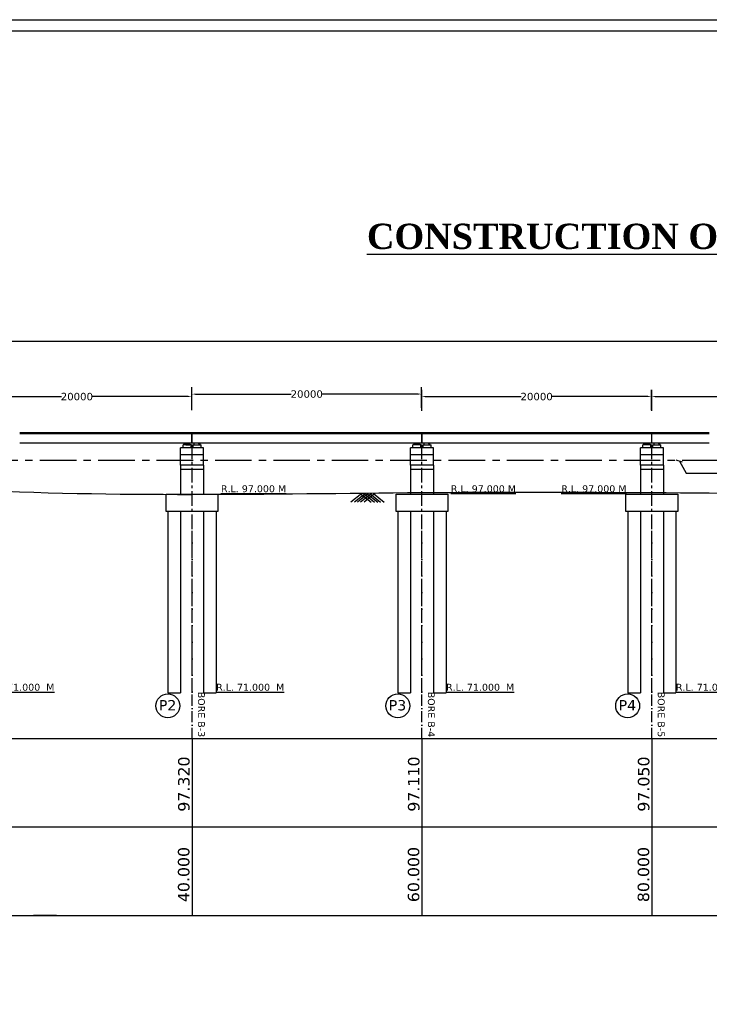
# Model space of a CAD drawing. Header units: millimetres. Extents: x -7746077780 to -3844657605, y -13315294818 to -6656873469.
# Tile 37 of 129: x -3872113861 to -3872083861, y -6657893587 to -6657850798. Entities that reach past the tile are written whole.
import ezdxf

# ---------------------------------------------------------------- set-up
doc = ezdxf.new("R2010")
doc.units = ezdxf.units.MM
doc.header["$MEASUREMENT"] = 0
doc.header["$PDMODE"] = 2
doc.linetypes.add('ACAD_ISO10W100', pattern=[18, 12, -3, 0, -3])
doc.linetypes.add('CENTER', pattern=[50.800000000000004, 31.75, -6.35, 6.35, -6.35])
for name, color, linetype in [('CHAINAGE', 7, 'Continuous'), ('GROUND_LVL', 114, 'Continuous'), ('H.F.L.', 7, 'Continuous'), ('SECTION', 7, 'Continuous'), ('TEX', 6, 'Continuous'), ('TEXT', 7, 'Continuous')]:
    doc.layers.add(name, color=color, linetype=linetype)
doc.styles.get("Standard").update_dxf_attribs({"font": 'verdana.ttf', "height": 250})
doc.dimstyles.new('Copy of ISO-25--------4', dxfattribs={"dimtxt": 200, "dimasz": 150, "dimexe": 300, "dimexo": 300, "dimgap": 0.02, "dimtad": 0, "dimtih": 1, "dimtoh": 1, "dimdec": 0, "dimlfac": 4, "dimdsep": 46, "dimtxsty": 'Standard', "dimcen": 150, "dimclrd": 1, "dimclre": 1, "dimclrt": 1, "dimadec": 0, "dimazin": 0, "dimtfac": 1, "dimtdec": 0, "dimtmove": 2, "dimatfit": 3, "dimfxl": 0, "dimarcsym": 0})
doc.dimstyles.new('ISO-25', dxfattribs={"dimtxt": 250, "dimasz": 200, "dimexe": 200, "dimexo": 200, "dimgap": 0.02, "dimtad": 0, "dimtih": 1, "dimtoh": 1, "dimdec": 0, "dimdsep": 46, "dimtxsty": 'Standard', "dimblk": 'OBLIQUE', "dimcen": 150, "dimclrd": 1, "dimclre": 1, "dimclrt": 1, "dimadec": 0, "dimazin": 0, "dimtfac": 1, "dimtdec": 0, "dimtmove": 2, "dimatfit": 3, "dimldrblk": 'OBLIQUE', "dimfxl": 0, "dimarcsym": 0})

# ---------------------------------------------------------------- blocks, each defined once
blk = doc.blocks.new('*D617')
at = {"layer": 'Defpoints', "color": 0, "ltscale": 20, "transparency": 16777216}
for p in [(-3872106379.489105, -6657867177.984942), (-3872116368.083372, -6657868099.066579), (-3872106379.489105, -6657868067.984942)]:
    blk.add_point(p, dxfattribs=at)
at = {"layer": 'TEX', "color": 1, "lineweight": -2, "ltscale": 20, "transparency": 16777216}
for p, q in [((-3872116368.083372, -6657867799.066579), (-3872116368.083372, -6657866877.984942)), ((-3872106379.489105, -6657867767.984942), (-3872106379.489105, -6657866877.984942)), ((-3872116218.083372, -6657867177.984942), (-3872112044.502998, -6657867177.984942)), ((-3872106529.489105, -6657867177.984942), (-3872110703.069479, -6657867177.984942))]:
    blk.add_line(p, q, dxfattribs=at)
at = {"layer": 'TEX', "color": 1, "ltscale": 20, "transparency": 16777216}
for points in [[(-3872116218.083372, -6657867152.984942), (-3872116218.083372, -6657867202.984942), (-3872116368.083372, -6657867177.984942)], [(-3872106529.489105, -6657867152.984942), (-3872106529.489105, -6657867202.984942), (-3872106379.489105, -6657867177.984942)]]:
    blk.add_solid(points, dxfattribs=at)
at = {"layer": 'TEX', "color": 1, "ltscale": 20, "transparency": 16777216, "insert": (-3872111373.786239, -6657867177.984942), "char_height": 250, "width": 3757.989820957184, "attachment_point": 5}
blk.add_mtext('{\\H1.2857x;20000}', dxfattribs=at)
blk = doc.blocks.new('*D618')
at = {"layer": 'Defpoints', "color": 0, "ltscale": 20, "transparency": 16777216}
for p in [(-3872096379.489097, -6657867068.697996), (-3872096379.489097, -6657867958.697996), (-3872106368.083363, -6657867989.779633)]:
    blk.add_point(p, dxfattribs=at)
at = {"layer": 'TEX', "color": 1, "lineweight": -2, "ltscale": 20, "transparency": 16777216}
for p, q in [((-3872106368.083363, -6657867689.779633), (-3872106368.083363, -6657866768.697996)), ((-3872106218.083363, -6657867068.697996), (-3872102044.50299, -6657867068.697996)), ((-3872096529.489097, -6657867068.697996), (-3872100703.06947, -6657867068.697996)), ((-3872096379.489097, -6657867658.697996), (-3872096379.489097, -6657866768.697996))]:
    blk.add_line(p, q, dxfattribs=at)
at = {"layer": 'TEX', "color": 1, "ltscale": 20, "transparency": 16777216}
for points in [[(-3872106218.083363, -6657867043.697996), (-3872106218.083363, -6657867093.697996), (-3872106368.083363, -6657867068.697996)], [(-3872096529.489097, -6657867043.697996), (-3872096529.489097, -6657867093.697996), (-3872096379.489097, -6657867068.697996)]]:
    blk.add_solid(points, dxfattribs=at)
at = {"layer": 'TEX', "color": 1, "ltscale": 20, "transparency": 16777216, "insert": (-3872101373.78623, -6657867068.697996), "char_height": 250, "width": 3757.989820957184, "attachment_point": 5}
blk.add_mtext('{\\H1.2857x;20000}', dxfattribs=at)
blk = doc.blocks.new('*D619')
at = {"layer": 'Defpoints', "color": 0, "ltscale": 20, "transparency": 16777216}
for p in [(-3872086379.489105, -6657867177.984941), (-3872096368.083372, -6657868099.066578), (-3872086379.489105, -6657868067.984941)]:
    blk.add_point(p, dxfattribs=at)
at = {"layer": 'TEX', "color": 1, "lineweight": -2, "ltscale": 20, "transparency": 16777216}
for p, q in [((-3872096368.083372, -6657867799.066578), (-3872096368.083372, -6657866877.984941)), ((-3872086379.489105, -6657867767.984941), (-3872086379.489105, -6657866877.984941)), ((-3872096218.083372, -6657867177.984941), (-3872092044.502998, -6657867177.984941)), ((-3872086529.489105, -6657867177.984941), (-3872090703.069479, -6657867177.984941))]:
    blk.add_line(p, q, dxfattribs=at)
at = {"layer": 'TEX', "color": 1, "ltscale": 20, "transparency": 16777216}
for points in [[(-3872096218.083372, -6657867152.984941), (-3872096218.083372, -6657867202.984941), (-3872096368.083372, -6657867177.984941)], [(-3872086529.489105, -6657867152.984941), (-3872086529.489105, -6657867202.984941), (-3872086379.489105, -6657867177.984941)]]:
    blk.add_solid(points, dxfattribs=at)
at = {"layer": 'TEX', "color": 1, "ltscale": 20, "transparency": 16777216, "insert": (-3872091373.786239, -6657867177.984941), "char_height": 250, "width": 3757.989820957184, "attachment_point": 5}
blk.add_mtext('{\\H1.2857x;20000}', dxfattribs=at)
blk = doc.blocks.new('*D620')
at = {"layer": 'Defpoints', "color": 0, "ltscale": 20, "transparency": 16777216}
for p in [(-3872076379.489097, -6657867177.9849), (-3872086368.083364, -6657868099.066536), (-3872076379.489097, -6657868067.9849)]:
    blk.add_point(p, dxfattribs=at)
at = {"layer": 'TEX', "color": 1, "lineweight": -2, "ltscale": 20, "transparency": 16777216}
for p, q in [((-3872086368.083364, -6657867799.066536), (-3872086368.083364, -6657866877.9849)), ((-3872076379.489097, -6657867767.9849), (-3872076379.489097, -6657866877.9849)), ((-3872086218.083364, -6657867177.9849), (-3872082044.50299, -6657867177.9849)), ((-3872076529.489097, -6657867177.9849), (-3872080703.06947, -6657867177.9849))]:
    blk.add_line(p, q, dxfattribs=at)
at = {"layer": 'TEX', "color": 1, "ltscale": 20, "transparency": 16777216}
for points in [[(-3872086218.083364, -6657867152.9849), (-3872086218.083364, -6657867202.9849), (-3872086368.083364, -6657867177.9849)], [(-3872076529.489097, -6657867152.9849), (-3872076529.489097, -6657867202.9849), (-3872076379.489097, -6657867177.9849)]]:
    blk.add_solid(points, dxfattribs=at)
at = {"layer": 'TEX', "color": 1, "ltscale": 20, "transparency": 16777216, "insert": (-3872081373.78623, -6657867177.9849), "char_height": 250, "width": 3757.989820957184, "attachment_point": 5}
blk.add_mtext('{\\H1.2857x;20000}', dxfattribs=at)
blk = doc.blocks.new('*D630')
at = {"layer": 'Defpoints', "color": 0, "ltscale": 20, "transparency": 16777216}
for p in [(-3871986367.617583, -6657864737.818651), (-3872126350.004935, -6657868789.066581), (-3871986366.533581, -6657868751.258024)]:
    blk.add_point(p, dxfattribs=at)
at = {"layer": 'TEX', "color": 1, "lineweight": -2, "ltscale": 20, "transparency": 16777216}
for p, q in [((-3872126350.085963, -6657868489.066592), (-3872126351.169965, -6657864475.627217)), ((-3871986366.614609, -6657868451.258036), (-3871986367.698611, -6657864437.818662)), ((-3872126201.088942, -6657864775.586693), (-3872076129.18158, -6657864762.062621)), ((-3871986517.617577, -6657864737.859165), (-3872036589.524941, -6657864751.383237))]:
    blk.add_line(p, q, dxfattribs=at)
at = {"layer": 'TEX', "color": 1, "ltscale": 20, "transparency": 16777216}
for points in [[(-3872126201.095694, -6657864750.586694), (-3872126201.08219, -6657864800.586692), (-3872126351.088937, -6657864775.627207)], [(-3871986517.624329, -6657864712.859166), (-3871986517.610825, -6657864762.859164), (-3871986367.617583, -6657864737.818651)]]:
    blk.add_solid(points, dxfattribs=at)
at = {"layer": 'TEX', "color": 1, "ltscale": 20, "transparency": 16777216, "insert": (-3872056359.35326, -6657864756.722929), "char_height": 250, "width": 54045.81381654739, "attachment_point": 5}
blk.add_mtext('{\\H2.2857x;TOTAL LENGTH OF BRIDGE BETWEEN FACE OF DIRT WALL = 280.000 M. ( 14 SPAN OF 20.000 M. )}', dxfattribs=at)

msp = doc.modelspace()

# ---------------------------------------------------------------- hatches: boundary and pattern name
at = {"linetype": 'Continuous', "ltscale": 0.05}
h = msp.add_hatch(dxfattribs=at)
h.set_pattern_fill('ANSI31', color=252, scale=100, style=0)
h.set_pattern_definition([(45, (-761753.3322405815, -638373.7280750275), (-8.838834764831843, 8.838834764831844), [])])
h.paths.add_polyline_path([(-3872106456.423549, -6657869201.513692), (-3872106456.423549, -6657869276.513692), (-3872106631.423549, -6657869276.51369), (-3872106631.423549, -6657869201.51369)])
h.paths.add_polyline_path([(-3872106631.423549, -6657869276.513692), (-3872106706.423549, -6657869276.513692), (-3872106706.423549, -6657869201.51369), (-3872106631.423549, -6657869201.51369)])
h = msp.add_hatch(dxfattribs=at)
h.set_pattern_fill('ANSI31', color=252, scale=100, style=0)
h.set_pattern_definition([(45.00000000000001, (-1935574086.260647, -3329047753.797574), (-8.838834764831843, 8.838834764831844), [])])
h.paths.add_polyline_path([(-3872106266.397798, -6657869201.513692), (-3872106266.397798, -6657869276.513692), (-3872106091.397798, -6657869276.51369), (-3872106091.397798, -6657869201.51369)])
h.paths.add_polyline_path([(-3872106091.397798, -6657869276.513692), (-3872106016.397798, -6657869276.513692), (-3872106016.397798, -6657869201.51369), (-3872106091.397798, -6657869201.51369)])
h = msp.add_hatch(dxfattribs=at)
h.set_pattern_fill('ANSI31', color=252, scale=100, style=0)
h.set_pattern_definition([(45, (-751753.3322410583, -638373.7280750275), (-8.838834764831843, 8.838834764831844), [])])
h.paths.add_polyline_path([(-3872096456.42355, -6657869201.513692), (-3872096456.42355, -6657869276.513692), (-3872096631.42355, -6657869276.51369), (-3872096631.42355, -6657869201.51369)])
h.paths.add_polyline_path([(-3872096631.42355, -6657869276.513692), (-3872096706.42355, -6657869276.513692), (-3872096706.42355, -6657869201.51369), (-3872096631.42355, -6657869201.51369)])
h = msp.add_hatch(dxfattribs=at)
h.set_pattern_fill('ANSI31', color=252, scale=100, style=0)
h.set_pattern_definition([(45.00000000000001, (-1935564086.260648, -3329047753.797574), (-8.838834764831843, 8.838834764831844), [])])
h.paths.add_polyline_path([(-3872096266.397799, -6657869201.513692), (-3872096266.397799, -6657869276.513692), (-3872096091.397799, -6657869276.51369), (-3872096091.397799, -6657869201.51369)])
h.paths.add_polyline_path([(-3872096091.397799, -6657869276.513692), (-3872096016.397799, -6657869276.513692), (-3872096016.397799, -6657869201.51369), (-3872096091.397799, -6657869201.51369)])
h = msp.add_hatch(dxfattribs=at)
h.set_pattern_fill('ANSI31', color=252, scale=100, style=0)
h.set_pattern_definition([(45, (-741753.3322410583, -638373.7280321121), (-8.838834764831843, 8.838834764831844), [])])
h.paths.add_polyline_path([(-3872086456.42355, -6657869201.513649), (-3872086456.42355, -6657869276.513649), (-3872086631.42355, -6657869276.513647), (-3872086631.42355, -6657869201.513647)])
h.paths.add_polyline_path([(-3872086631.42355, -6657869276.513649), (-3872086706.42355, -6657869276.513649), (-3872086706.42355, -6657869201.513647), (-3872086631.42355, -6657869201.513647)])
h = msp.add_hatch(dxfattribs=at)
h.set_pattern_fill('ANSI31', color=252, scale=100, style=0)
h.set_pattern_definition([(45.00000000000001, (-1935554086.260648, -3329047753.797531), (-8.838834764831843, 8.838834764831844), [])])
h.paths.add_polyline_path([(-3872086266.397799, -6657869201.513649), (-3872086266.397799, -6657869276.513649), (-3872086091.397799, -6657869276.513647), (-3872086091.397799, -6657869201.513647)])
h.paths.add_polyline_path([(-3872086091.397799, -6657869276.513649), (-3872086016.397799, -6657869276.513649), (-3872086016.397799, -6657869201.513647), (-3872086091.397799, -6657869201.513647)])

# ---------------------------------------------------------------- linework, layer by layer
at = {"color": 252, "linetype": 'Continuous', "ltscale": 0.05}
for p, q in [((-3872106366.410647, -6657868751.491424), (-3872113856.410647, -6657868751.491424)), ((-3872106366.410648, -6657868789.066585), (-3872113856.410647, -6657868789.066583)), ((-3872106366.410675, -6657869201.303238), (-3872106366.410675, -6657868751.491412)), ((-3872106366.410666, -6657869201.303249), (-3872106366.410666, -6657868751.491412)), ((-3872106366.410646, -6657869201.513692), (-3872106366.410646, -6657868751.491424)), ((-3872103866.410647, -6657868751.491424), (-3872106356.410684, -6657868751.491423)), ((-3872103866.410647, -6657868751.491426), (-3872106356.410684, -6657868751.491426)), ((-3872103866.410648, -6657868789.066585), (-3872106356.410684, -6657868789.066586)), ((-3872103866.410648, -6657868789.066586), (-3872106356.410684, -6657868789.066586)), ((-3872106356.410683, -6657869201.5137), (-3872106356.410683, -6657868751.491426)), ((-3872106356.410674, -6657869201.513693), (-3872106356.410675, -6657868751.491426)), ((-3872096366.410646, -6657868751.491424), (-3872103856.410646, -6657868751.491424)), ((-3872096366.410647, -6657868789.066585), (-3872103856.410646, -6657868789.066583)), ((-3872096366.410675, -6657869201.303238), (-3872096366.410675, -6657868751.491412)), ((-3872096366.410667, -6657869201.303249), (-3872096366.410666, -6657868751.491412)), ((-3872096366.410645, -6657869201.513692), (-3872096366.410645, -6657868751.491424)), ((-3872093866.410648, -6657868751.491424), (-3872096356.410684, -6657868751.491423)), ((-3872096356.410683, -6657869201.5137), (-3872096356.410684, -6657868751.491426)), ((-3872093866.410647, -6657868751.491426), (-3872096356.410684, -6657868751.491426)), ((-3872093866.410649, -6657868789.066585), (-3872096356.410684, -6657868789.066586)), ((-3872093866.410648, -6657868789.066586), (-3872096356.410684, -6657868789.066586)), ((-3872096356.410675, -6657869201.513693), (-3872096356.410675, -6657868751.491426)), ((-3872086366.410647, -6657868751.491424), (-3872093856.410647, -6657868751.491424)), ((-3872086366.410648, -6657868789.066585), (-3872093856.410647, -6657868789.066583)), ((-3872086366.410675, -6657869201.303195), (-3872086366.410675, -6657868751.491369)), ((-3872086366.410667, -6657869201.303206), (-3872086366.410666, -6657868751.491369)), ((-3872086366.410646, -6657869201.513692), (-3872086366.410646, -6657868751.491424)), ((-3872083866.410648, -6657868751.491381), (-3872086356.410684, -6657868751.49138)), ((-3872083866.410647, -6657868751.491383), (-3872086356.410684, -6657868751.491383)), ((-3872086356.410683, -6657869201.513658), (-3872086356.410684, -6657868751.491384)), ((-3872083866.410649, -6657868789.066542), (-3872086356.410684, -6657868789.066543)), ((-3872083866.410648, -6657868789.066544), (-3872086356.410684, -6657868789.066544)), ((-3872086356.410675, -6657869201.51365), (-3872086356.410675, -6657868751.491384)), ((-3872106366.410647, -6657869201.513692), (-3872113856.410647, -6657869201.513694)), ((-3872106706.423549, -6657869276.51369), (-3872106706.423549, -6657869201.51369)), ((-3872106706.423549, -6657869201.51369), (-3872106456.423549, -6657869201.51369)), ((-3872106456.423549, -6657869276.513692), (-3872106456.423549, -6657869201.513692)), ((-3872103866.410647, -6657869201.513692), (-3872106356.410684, -6657869201.513692)), ((-3872103866.410647, -6657869201.513694), (-3872106356.410684, -6657869201.513694)), ((-3872106266.397798, -6657869276.513692), (-3872106266.397798, -6657869201.513692)), ((-3872106016.397798, -6657869276.51369), (-3872106016.397798, -6657869201.51369)), ((-3872096366.410646, -6657869201.513692), (-3872103856.410646, -6657869201.513694)), ((-3872096706.42355, -6657869276.51369), (-3872096706.42355, -6657869201.51369)), ((-3872096706.42355, -6657869201.51369), (-3872096456.423549, -6657869201.51369)), ((-3872096456.42355, -6657869276.513692), (-3872096456.42355, -6657869201.513692)), ((-3872093866.410648, -6657869201.513692), (-3872096356.410684, -6657869201.513692)), ((-3872093866.410647, -6657869201.513694), (-3872096356.410684, -6657869201.513694)), ((-3872096266.397799, -6657869276.513692), (-3872096266.397799, -6657869201.513692)), ((-3872096016.397799, -6657869276.51369), (-3872096016.397799, -6657869201.51369)), ((-3872086366.410647, -6657869201.513692), (-3872093856.410647, -6657869201.513694)), ((-3872086706.42355, -6657869276.513647), (-3872086706.42355, -6657869201.513647)), ((-3872086706.42355, -6657869201.513647), (-3872086456.423549, -6657869201.513647)), ((-3872086456.42355, -6657869276.513649), (-3872086456.42355, -6657869201.513649)), ((-3872083866.410648, -6657869201.513649), (-3872086356.410684, -6657869201.513649)), ((-3872083866.410647, -6657869201.513651), (-3872086356.410684, -6657869201.513651)), ((-3872086266.397799, -6657869276.513649), (-3872086266.397799, -6657869201.513649)), ((-3872086016.397799, -6657869276.513647), (-3872086016.397799, -6657869201.513647)), ((-3872106861.410675, -6657870151.35358), (-3872106861.410675, -6657869401.353581)), ((-3872105861.410673, -6657869401.353581), (-3872106861.410675, -6657869401.353581)), ((-3872106036.410675, -6657869401.353581), (-3872106811.410675, -6657869401.353581)), ((-3872106406.410675, -6657869276.51369), (-3872106756.436424, -6657869276.51369)), ((-3872106756.436424, -6657869401.353581), (-3872106756.436424, -6657869276.51369)), ((-3872106406.410675, -6657869401.353581), (-3872106406.410675, -6657869276.51369)), ((-3872106316.410673, -6657869276.51369), (-3872105966.384923, -6657869276.51369)), ((-3872106316.410673, -6657869401.353581), (-3872106316.410673, -6657869276.51369)), ((-3872105966.384923, -6657869401.353581), (-3872105966.384923, -6657869276.51369)), ((-3872105861.410673, -6657870151.353581), (-3872105861.410673, -6657869401.353581)), ((-3872096861.410676, -6657870151.35358), (-3872096861.410676, -6657869401.353581)), ((-3872095861.410674, -6657869401.353581), (-3872096861.410676, -6657869401.353581)), ((-3872096036.410675, -6657869401.353581), (-3872096811.410675, -6657869401.353581)), ((-3872096406.410675, -6657869276.51369), (-3872096756.436424, -6657869276.51369)), ((-3872096756.436424, -6657869401.353581), (-3872096756.436424, -6657869276.51369)), ((-3872096406.410675, -6657869401.353581), (-3872096406.410675, -6657869276.51369)), ((-3872096316.410673, -6657869276.51369), (-3872095966.384924, -6657869276.51369)), ((-3872096316.410673, -6657869401.353581), (-3872096316.410673, -6657869276.51369)), ((-3872095966.384924, -6657869401.353581), (-3872095966.384924, -6657869276.51369)), ((-3872095861.410674, -6657870151.353581), (-3872095861.410674, -6657869401.353581)), ((-3872086861.410676, -6657870151.353538), (-3872086861.410676, -6657869401.353539)), ((-3872085861.410674, -6657869401.353539), (-3872086861.410676, -6657869401.353539)), ((-3872086036.410675, -6657869401.353539), (-3872086811.410675, -6657869401.353539)), ((-3872086406.410675, -6657869276.513647), (-3872086756.436424, -6657869276.513647)), ((-3872086756.436424, -6657869401.353539), (-3872086756.436424, -6657869276.513647)), ((-3872086406.410675, -6657869401.353539), (-3872086406.410675, -6657869276.513647)), ((-3872086316.410673, -6657869276.513647), (-3872085966.384924, -6657869276.513647)), ((-3872086316.410673, -6657869401.353539), (-3872086316.410673, -6657869276.513647)), ((-3872085966.384924, -6657869401.353539), (-3872085966.384924, -6657869276.513647)), ((-3872085861.410674, -6657870151.353539), (-3872085861.410674, -6657869401.353539)), ((-3872105861.410673, -6657869701.353582), (-3872106861.410675, -6657869701.353582)), ((-3872095861.410673, -6657869701.353582), (-3872096861.410676, -6657869701.353582)), ((-3872085861.410673, -6657869701.353539), (-3872086861.410676, -6657869701.353539)), ((-3872106861.410675, -6657870151.353581), (-3872106862.342805, -6657871425.217064)), ((-3872105861.410673, -6657870151.353582), (-3872106861.410675, -6657870151.353581)), ((-3872105861.410673, -6657870351.353581), (-3872106861.410675, -6657870351.353585)), ((-3872105861.410673, -6657870151.353582), (-3872105865.011236, -6657871424.439754)), ((-3872095861.410674, -6657870151.353582), (-3872096861.410676, -6657870151.353581)), ((-3872096861.410676, -6657870151.353581), (-3872096861.410676, -6657871424.301474)), ((-3872095861.410674, -6657870351.353581), (-3872096861.410675, -6657870351.353585)), ((-3872095861.410674, -6657870151.353582), (-3872095861.410674, -6657871424.301474)), ((-3872085861.410674, -6657870151.353539), (-3872086861.410676, -6657870151.353539)), ((-3872086861.410676, -6657870151.353539), (-3872086861.410676, -6657871424.301431)), ((-3872085861.410674, -6657870351.353539), (-3872086861.410675, -6657870351.353542)), ((-3872085861.410674, -6657870151.353539), (-3872085861.410674, -6657871424.301431)), ((-3872107411.410676, -6657872174.301473), (-3872107411.410666, -6657880050.733249)), ((-3872106861.410672, -6657872174.301473), (-3872106861.410672, -6657880050.733249)), ((-3872105861.410676, -6657872174.301473), (-3872105861.410674, -6657880050.733249)), ((-3872105311.410677, -6657872174.301473), (-3872105311.410673, -6657880050.733249)), ((-3872097411.410676, -6657872174.301473), (-3872097411.410666, -6657880050.733249)), ((-3872096861.410672, -6657872174.301473), (-3872096861.410672, -6657880050.733249)), ((-3872095861.410677, -6657872174.301473), (-3872095861.410675, -6657880050.733249)), ((-3872095311.410678, -6657872174.301473), (-3872095311.410674, -6657880050.733249)), ((-3872087411.410676, -6657872174.301472), (-3872087411.410666, -6657880050.733249)), ((-3872086861.410672, -6657872174.301472), (-3872086861.410672, -6657880050.733249)), ((-3872085861.410677, -6657872174.301472), (-3872085861.410674, -6657880050.733249)), ((-3872085311.410677, -6657872174.301472), (-3872085311.410674, -6657880050.733249))]:
    msp.add_line(p, q, dxfattribs=at)
at = {"color": 251, "linetype": 'Continuous', "ltscale": 0.05}
for p, q in [((-3872107411.410665, -6657880050.733393), (-3872106861.410667, -6657880050.733394)), ((-3872105861.41067, -6657880050.733393), (-3872105311.41067, -6657880050.733394)), ((-3872097411.410666, -6657880050.733379), (-3872096861.410668, -6657880050.73338)), ((-3872095861.410671, -6657880050.733379), (-3872095311.410671, -6657880050.73338)), ((-3872087411.410666, -6657880050.733366), (-3872086861.410668, -6657880050.733367)), ((-3872085861.410672, -6657880050.733366), (-3872085311.410672, -6657880050.733367))]:
    msp.add_line(p, q, dxfattribs=at)
for points in [[(-3872107486.410676, -6657871424.301474), (-3872105236.410678, -6657871424.301474), (-3872105236.410678, -6657872174.301473), (-3872107486.410676, -6657872174.301473)], [(-3872097486.410677, -6657871424.301474), (-3872095236.410678, -6657871424.301474), (-3872095236.410678, -6657872174.301473), (-3872097486.410677, -6657872174.301473)], [(-3872087486.410677, -6657871424.301431), (-3872085236.410678, -6657871424.301431), (-3872085236.410678, -6657872174.30143), (-3872087486.410677, -6657872174.30143)]]:
    msp.add_lwpolyline(points, close=True, dxfattribs=at)
at = {"layer": 'GROUND_LVL'}
for p, q in [((-3872098981.389867, -6657871382.789019), (-3872099452.017434, -6657871770.80336)), ((-3872098824.119861, -6657871382.789021), (-3872099294.747426, -6657871770.80336)), ((-3872098700.42435, -6657871382.789019), (-3872099171.051918, -6657871770.80336)), ((-3872099047.434434, -6657871382.789019), (-3872098576.806865, -6657871770.80336)), ((-3872098561.266901, -6657871382.789017), (-3872099031.89447, -6657871770.80336)), ((-3872098896.12832, -6657871382.789017), (-3872098425.50075, -6657871770.80336)), ((-3872098409.960786, -6657871382.789019), (-3872098880.588353, -6657871770.80336)), ((-3872098756.97087, -6657871382.789019), (-3872098286.343304, -6657871770.80336)), ((-3872098633.27536, -6657871382.789021), (-3872098162.647793, -6657871770.80336)), ((-3872098476.005353, -6657871382.789019), (-3872098005.377787, -6657871770.80336))]:
    msp.add_line(p, q, dxfattribs=at)
at = {"layer": 'H.F.L.', "color": 1, "linetype": 'CENTER', "ltscale": 50}
msp.add_line((-3872133303.332241, -6657869941.14659), (-3871981173.332241, -6657869941.14659), dxfattribs=at)
at = {"layer": 'SECTION', "color": 6, "ltscale": 20}
for centre in [(-3872107414.021481, -6657880617.984943), (-3872097414.021482, -6657880617.984932), (-3872087414.021481, -6657880617.984827)]:
    msp.add_circle(centre, 519.3107600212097, dxfattribs=at)
at = {"layer": 'TEX', "color": 4, "linetype": 'CENTER', "ltscale": 20}
for p, q in [((-3872106361.410655, -6657880050.73325), (-3872106361.410667, -6657868751.25806)), ((-3872106361.410666, -6657880050.73325), (-3872106361.410667, -6657868751.25806)), ((-3872096361.410656, -6657880050.73325), (-3872096361.410668, -6657868751.25806)), ((-3872096361.410667, -6657880050.73325), (-3872096361.410667, -6657868751.25806)), ((-3872086361.410655, -6657880050.73325), (-3872086361.410668, -6657868751.258018)), ((-3872086361.410667, -6657880050.73325), (-3872086361.410667, -6657868751.258018))]:
    msp.add_line(p, q, dxfattribs=at)
at = {"layer": 'TEX', "color": 5, "linetype": 'ACAD_ISO10W100', "ltscale": 40}
for p, q in [((-3872106361.410659, -6657882050.733293), (-3872106361.410658, -6657873010.733293)), ((-3872096361.410659, -6657882050.733293), (-3872096361.410658, -6657873010.733293)), ((-3872086361.410659, -6657882050.733293), (-3872086361.410658, -6657873010.733293))]:
    msp.add_line(p, q, dxfattribs=at)
at = {"layer": 'TEX', "color": 3, "ltscale": 20}
for p, q in [((-3872106361.410659, -6657882050.73323), (-3872106361.410659, -6657889733.216489)), ((-3872106361.410659, -6657882050.733241), (-3872106361.410659, -6657889733.2165)), ((-3872096361.410659, -6657882050.73323), (-3872096361.410659, -6657889733.216489)), ((-3872096361.410659, -6657882050.733241), (-3872096361.410659, -6657889733.2165)), ((-3872086361.410659, -6657882050.733207), (-3872086361.410659, -6657889733.216466)), ((-3872086361.410659, -6657882050.733218), (-3872086361.410659, -6657889733.216477)), ((-3872079338.575176, -6657885891.974871), (-3872143023.332241, -6657885891.974871))]:
    msp.add_line(p, q, dxfattribs=at)
at = {"layer": 'TEX', "color": 0, "ltscale": 20}
for p, q in [((-3872114257.25763, -6657889733.216494), (-3872112257.25763, -6657889733.216494)), ((-3872112257.25763, -6657889733.216494), (-3872113257.25763, -6657889733.216494))]:
    msp.add_line(p, q, dxfattribs=at)
at = {"layer": 'TEX', "color": 7, "ltscale": 20}
for points in [[(-3871957393.332241, -6657933697.984943), (-3872149343.332241, -6657933697.984943), (-3872149343.332241, -6657850797.984943), (-3871957393.332241, -6657850797.984943)], [(-3871957603.332241, -6657933517.984943), (-3872148953.332241, -6657933517.984943), (-3872148953.332241, -6657851287.984943), (-3871957603.332241, -6657851287.984943)]]:
    msp.add_lwpolyline(points, close=True, dxfattribs=at)
at = {"layer": 'TEX', "color": 3, "ltscale": 20}
msp.add_lwpolyline([(-3872143023.332241, -6657889733.216466), (-3871978979.854357, -6657889733.216501), (-3871978979.854357, -6657882050.73325), (-3872143023.332241, -6657882050.73325)], close=True, dxfattribs=at)
msp.add_spline([(-3872136693.332241, -6657870187.984943), (-3872126361.410659, -6657870540.733207), (-3872116361.410659, -6657871207.399885), (-3872096361.410659, -6657871347.399917), (-3872086361.410665, -6657871347.399906), (-3872066361.410659, -6657871490.73323), (-3872056361.410659, -6657871490.73325), (-3872046361.410659, -6657871490.73325), (-3872036361.410659, -6657871547.399885), (-3872026361.410659, -6657871547.399885), (-3872016361.410667, -6657871547.399885), (-3872006361.410665, -6657871547.399874), (-3871996499.892723, -6657871200.73325), (-3871986361.410659, -6657870690.733248), (-3871979373.332241, -6657869777.984943)], degree=3, dxfattribs=at)

# ---------------------------------------------------------------- texts
at = {"layer": 'CHAINAGE', "color": 241}
for s, p in [('97.320', (-3872106470.060673, -6657885216.80269)), ('97.110', (-3872096470.060673, -6657885216.80269)), ('97.050', (-3872086470.060673, -6657885216.802667))]:
    msp.add_text(s, height=499.9999999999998, rotation=90, dxfattribs=at).set_placement(p)
at = {"layer": 'CHAINAGE', "color": 241, "char_height": 499.9999999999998, "width": 2468.374999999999, "attachment_point": 7, "rotation": 90}
for s, insert in [('40.000', (-3872106468.670113, -6657889148.062455)), ('60.000', (-3872096468.670113, -6657889148.062455)), ('80.000', (-3872086468.670113, -6657889148.062432))]:
    msp.add_mtext(s, dxfattribs=dict(at, insert=insert))
at = {"layer": 'SECTION', "color": 6, "ltscale": 20, "char_height": 450, "width": 1535.994933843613, "attachment_point": 1}
for s, insert in [('P2', (-3872107809.913522, -6657880365.033854)), ('P3', (-3872097809.913523, -6657880365.033842)), ('P4', (-3872087809.913522, -6657880365.033737))]:
    msp.add_mtext(s, dxfattribs=dict(at, insert=insert))
at = {"layer": 'TEX', "insert": (-3872098756.988697, -6657859662.496914), "char_height": 1100, "width": 146125.5115191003, "attachment_point": 1}
msp.add_mtext('{\\fTimes New Roman|b1|i0|c0|p18;\\LCONSTRUCTION OF HIGH LEVEL BRIDGE ACROSS BAGNAI NALLA ON LACHKERA- LAFIN ROAD.}', dxfattribs=at)
at = {"layer": 'TEX', "color": 5, "linetype": 'ACAD_ISO10W100', "ltscale": 40, "char_height": 300, "width": 2800.98933172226, "attachment_point": 3, "rotation": 269.9999999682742}
for s, insert in [('{\\C0;BORE B-3}', (-3872105804.654664, -6657881978.248791)), ('{\\C0;BORE B-4}', (-3872095804.654664, -6657881978.248791)), ('{\\C0;BORE B-5}', (-3872085804.654664, -6657881978.248791))]:
    msp.add_mtext(s, dxfattribs=dict(at, insert=insert))
at = {"layer": 'TEXT', "color": 6, "char_height": 300, "width": 10799.796427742, "attachment_point": 2}
for s, insert in [('{\\LR.L. 97.000 M}', (-3872103688.612519, -6657871032.246502)), ('{\\LR.L. 97.000 M}', (-3872093688.612519, -6657871032.246502)), ('{\\LR.L. 97.000 M}', (-3872093688.612519, -6657871032.246528)), ('{\\LR.L. 97.000 M}', (-3872088883.61252, -6657871032.246459)), ('{\\LR.L. 71.000  M}', (-3872113833.332268, -6657879657.984941)), ('{\\LR.L. 71.000  M}', (-3872103833.332267, -6657879657.984941)), ('{\\LR.L. 71.000  M}', (-3872093833.332268, -6657879657.984941)), ('{\\LR.L. 71.000  M}', (-3872083833.332268, -6657879657.984941))]:
    msp.add_mtext(s, dxfattribs=dict(at, insert=insert))

# ---------------------------------------------------------------- dimensions: what is measured, and where the dimension line sits
at = {"layer": 'TEX', "color": 3, "ltscale": 20}
dim = msp.add_aligned_dim(p1=(-3872126350.004934, -6657868789.06658), p2=(-3871986366.53358, -6657868751.258024), distance=4013.43951940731, text='{\\H2.2857x;TOTAL LENGTH OF BRIDGE BETWEEN FACE OF DIRT WALL = 280.000 M. ( 14 SPAN OF 20.000 M. )}', dimstyle='Copy of ISO-25--------4', override={"dimtxt": 350, "dimfxl": 0.05, "dimarcsym": 2}, dxfattribs=at)
dim.commit()
dim.dimension.update_dxf_attribs({"geometry": '*D630', "text_midpoint": (-3872056359.35326, -6657864756.722929)})
for base, p1, p2, picture, middle in [((-3872106379.489105, -6657867177.984942), (-3872116368.083372, -6657868099.066579), (-3872106379.489105, -6657868067.984942), '*D617', (-3872111373.786239, -6657867177.984942)), ((-3872096379.489097, -6657867068.697996), (-3872106368.083363, -6657867989.779633), (-3872096379.489097, -6657867958.697996), '*D618', (-3872101373.78623, -6657867068.697996)), ((-3872086379.489105, -6657867177.984941), (-3872096368.083372, -6657868099.066578), (-3872086379.489105, -6657868067.984941), '*D619', (-3872091373.786239, -6657867177.984941)), ((-3872076379.489097, -6657867177.9849), (-3872086368.083364, -6657868099.066536), (-3872076379.489097, -6657868067.9849), '*D620', (-3872081373.78623, -6657867177.9849))]:
    dim = msp.add_linear_dim(base=base, p1=p1, p2=p2, text='{\\H1.2857x;20000}', dimstyle='Copy of ISO-25--------4', override={"dimtxt": 350, "dimfxl": 0.05, "dimarcsym": 2}, dxfattribs=at)
    dim.commit()
    dim.dimension.update_dxf_attribs({"geometry": picture, "text_midpoint": middle})

# ---------------------------------------------------------------- leaders
at = {"layer": 'TEX', "ltscale": 20}
msp.add_leader([(-3872085163.332241, -6657869980.73325), (-3872084869.155178, -6657870511.323347), (-3872083343.332241, -6657870511.323347)], dimstyle='ISO-25', override={"dimgap": 0.02, "dimtad": 0}, dxfattribs=at)

doc.saveas('drawing.dxf')
